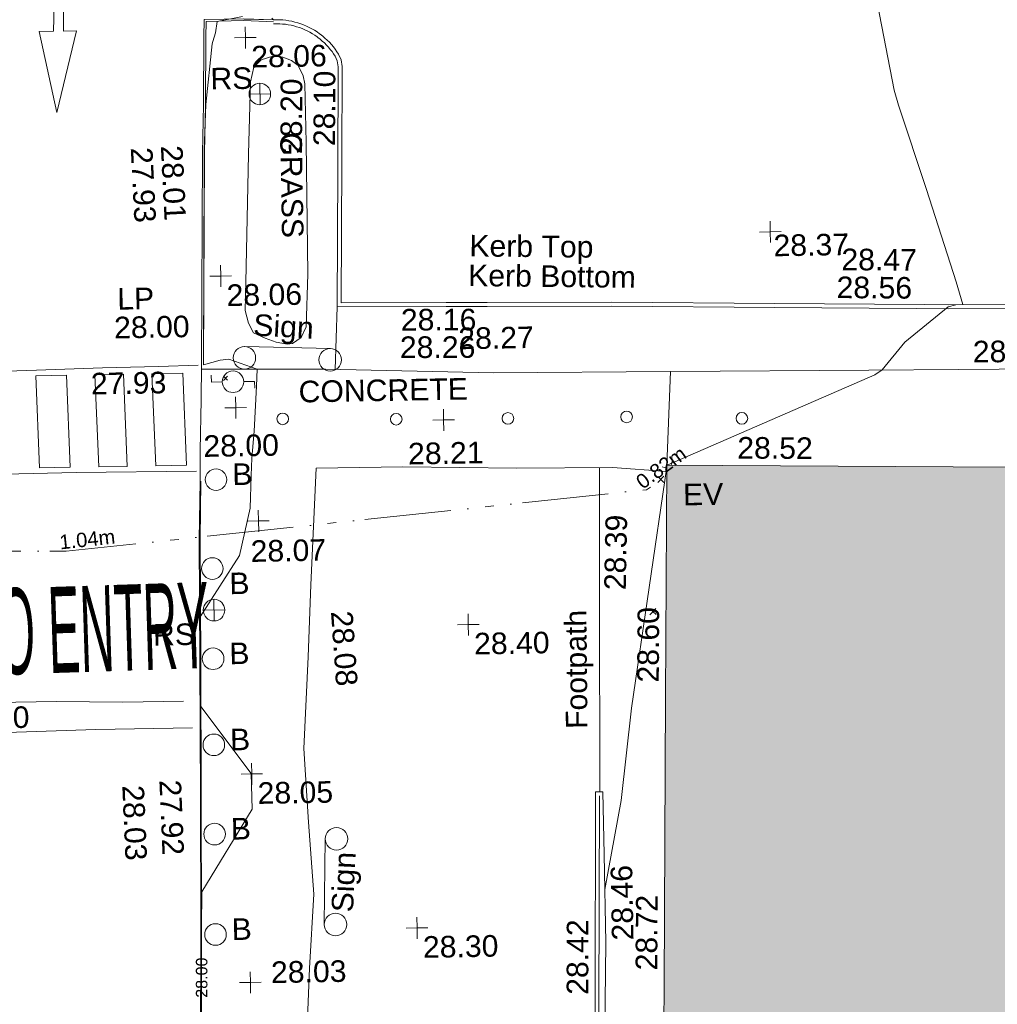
# Model space of a CAD drawing. Header units: millimetres. Extents: x -290717 to 520720, y -88450 to 287762.
# Tile 246 of 256: x -6642 to 10329, y 81288 to 98389. Entities that reach past the tile are written whole.
import ezdxf

# ---------------------------------------------------------------- set-up
doc = ezdxf.new("R2010")
doc.units = ezdxf.units.MM
doc.linetypes.add('IMPORT-UG_EIR_QLB2 _2_', pattern=[2750, 1500, -300, 0, -300, 150, -300, 0, -200])
doc.linetypes.add('IMPORT-UG_ELEC_STREET LIGHTING_QLB2 _2_', pattern=[2700, 1500, -300, 0, -250, 150, -300, 0, -200])
for name, color, linetype, lineweight, true_color in [('00_TOPO_EAVE', 7, 'Continuous', 9, 0x666666), ('00_TOPO_FOOTPATH', 7, 'Continuous', 9, 0xa50000), ('00_TOPO_FORM_LINES', 7, 'Continuous', 9, 0x666666), ('00_TOPO_FURN_BOLLARD', 7, 'Continuous', 9, 0x666666), ('00_TOPO_FURN_LAMP_POST', 7, 'Continuous', 9, 0x666666), ('00_TOPO_FURN_SIGN', 7, 'Continuous', 9, 0x666666), ('00_TOPO_KERB_BOTTOM', 1, 'Continuous', 9, 0xff0000), ('00_TOPO_KERB_TOP', 7, 'Continuous', 9, 0xa500a5), ('00_TOPO_LEVEL_SPOT', 7, 'Continuous', 9, 0x666666), ('00_TOPO_ROAD_MARKING_ARROWS', 7, 'Continuous', 9, 0x999999), ('00_TOPO_ROAD_MARKING_WHITE_CONTINUOUS', 7, 'Continuous', 9, 0x999999), ('00_TOPO_ROAD_MARKING_WHITE_DASH', 7, 'Continuous', 9, 0x999999), ('00_UAV_BUILDING_OUTLINE', 5, 'Continuous', 9, 0x0000ff), ('00_UAV_EAVE', 7, 'Continuous', 9, 0x666666), ('00_UAV_FENCE_2D', 7, 'Continuous', 9, 0x264c2f), ('00_UAV_FOOTPATH', 7, 'Continuous', 9, 0xa50000), ('00_UAV_FORM_LINES', 7, 'Continuous', 9, 0x666666), ('00_UAV_KERB_BOTTOM', 1, 'Continuous', 9, 0xff0000), ('00_UAV_KERB_TOP', 7, 'Continuous', 9, 0xa500a5), ('00_UAV_LEVEL_SPOT', 7, 'Continuous', 9, 0x666666), ('00_UAV_WALL', 7, 'Continuous', 9, 0x7c00a5), ('01_DTM_CONTOUR_MNR', 7, 'Continuous', 9, 0xa5a552), ('01_DTM_CONTOUR_MNR_LABELS', 7, 'Continuous', 9, 0xa5a552), ('12333-PUM-2D-U-0001-C01 - Rev2_REVIT IMPORT_dwg', 7, 'Continuous', 9, 0x767676), ('A_RHA_Line', 7, 'Continuous', 9, 0x00a600), ('PUM-EIRCOMM-NOTES', 6, 'Continuous', 9, 0xff00ff), ('PUM-EIRCOMM-QLB2', 6, 'IMPORT-UG_EIR_QLB2 _2_', 9, 0xff00ff)]:
    doc.layers.add(name, color=color, linetype=linetype, lineweight=lineweight, true_color=true_color)
for name, color, linetype, lineweight in [('00_TOPO_PEDASTRIAN', 7, 'Continuous', 9), ('00_TOPO_ROAD_EDGE', 7, 'Continuous', 9), ('00_TOPO_ROAD_TEXT', 7, 'Continuous', 9), ('00_TOPO_SURVEY_TEXT', 7, 'Continuous', 9), ('00_UAV_SURFACE', 7, 'Continuous', 9), ('A_RHA_Detail', 7, 'Continuous', 9), ('GEN-TEXT', 7, 'Continuous', 9)]:
    doc.layers.add(name, color=color, linetype=linetype, lineweight=lineweight)
doc.styles.add('Arial_1', font='arial.ttf', dxfattribs={"height": 250})
doc.styles.add('Swis721 Lt BT_1', font='swissl.ttf', dxfattribs={"height": 200})
doc.styles.add('Swis721 Lt BT_2', font='swissl.ttf', dxfattribs={"height": 375})
doc.styles.add('Swis721 Lt BT_27', font='swissl.ttf', dxfattribs={"width": 0.395192, "height": 1494.853668})

# ---------------------------------------------------------------- blocks, each defined once
blk = doc.blocks.new('12333-PUM-2D-U-0001-C01 - Rev2_REVIT IMPORT_dwg_MSL_Bollard_2-2077182-Site Location Plan Existing')
at = {"layer": '00_TOPO_FURN_BOLLARD', "color": 254, "true_color": 0xcccccc}
blk.add_circle((0, 0), 62.5, dxfattribs=at)
blk = doc.blocks.new('12333-PUM-2D-U-0001-C01 - Rev2_REVIT IMPORT_dwg_GROUND_LAMP-2077185-Site Location Plan Existing')
at = {"layer": '00_TOPO_FORM_LINES', "color": 254, "true_color": 0xcccccc}
blk.add_circle((0, 0), 337, dxfattribs=at)
blk = doc.blocks.new('12333-PUM-2D-U-0001-C01 - Rev2_REVIT IMPORT_dwg_MSL_RoadSign_SYM-2077193-Site Location Plan Existing')
at = {"layer": '00_TOPO_FURN_SIGN', "color": 254, "true_color": 0xcccccc}
for p, q in [((0, -500), (0, 500)), ((-500, 0), (500, 0))]:
    blk.add_line(p, q, dxfattribs=at)
blk.add_circle((0, 0), 500, dxfattribs=at)
blk = doc.blocks.new('12333-PUM-2D-U-0001-C01 - Rev2_REVIT IMPORT_dwg_MSL_Sign_SYM-2077194-Site Location Plan Existing')
at = {"layer": '00_TOPO_FURN_SIGN', "color": 254, "true_color": 0xcccccc}
blk.add_line((1862, 0), (-1862, 0), dxfattribs=at)
for centre in [(-1862, -489), (1862, -489)]:
    blk.add_circle(centre, 489, dxfattribs=at)
blk = doc.blocks.new('12333-PUM-2D-U-0001-C01 - Rev2_REVIT IMPORT_dwg_MSL_Lamp_Post_SYM-2077199-Site Location Plan Existing')
at = {"layer": '00_TOPO_FURN_LAMP_POST', "color": 254, "true_color": 0xcccccc, "flags": 128}
for points in [[(-500, 0), (-1000, 0), (-1000, 317)], [(500, 0), (1000, 0), (1000, -317)]]:
    blk.add_lwpolyline(points, dxfattribs=at)
at = {"layer": '00_TOPO_FURN_LAMP_POST', "color": 254, "true_color": 0xcccccc}
blk.add_circle((0, 0), 500, dxfattribs=at)
blk = doc.blocks.new('12333-PUM-2D-U-0001-C01 - Rev2_REVIT IMPORT_dwg_MM-2077200-Site Location Plan Existing')
at = {"layer": '00_TOPO_LEVEL_SPOT', "color": 254, "true_color": 0xcccccc, "flags": 128}
for points in [[(500, 0), (0, 0), (0, 500)], [(0, -500), (0, 0), (-500, 0)]]:
    blk.add_lwpolyline(points, dxfattribs=at)
blk = doc.blocks.new('12333-PUM-2D-U-0001-C01 - Rev2_REVIT IMPORT_dwg_MSL_Eaves_SYM_1-V91-Site Location Plan Existing')
at = {"layer": '00_TOPO_EAVE', "color": 254, "true_color": 0xcccccc}
for p, q in [((-135, 44), (-357, 116)), ((59, 182), (116, 357))]:
    blk.add_line(p, q, dxfattribs=at)
blk = doc.blocks.new('12333-PUM-2D-U-0001-C01 - Rev2_REVIT IMPORT_dwg_UAV-2077255-Site Location Plan Existing')
at = {"layer": '00_UAV_LEVEL_SPOT', "color": 254, "true_color": 0xcccccc, "flags": 128}
for points in [[(500, 0), (0, 0), (0, 500)], [(0, -500), (0, 0), (-500, 0)]]:
    blk.add_lwpolyline(points, dxfattribs=at)
blk = doc.blocks.new('12333-PUM-2D-U-0001-C01 - Rev2_REVIT IMPORT_dwg_MGS62954_T2_Galway_ITM_3d_Rev1-2077680-Site Location Plan Existing')
at = {"layer": '00_TOPO_FOOTPATH', "color": 254, "true_color": 0xcccccc, "flags": 128}
for points in [[(533900087, 725647790), (533902237, 725647751), (533905154, 725647633), (533908228, 725647607)], [(533901556, 725613180), (533901433, 725616394), (533901383, 725618495), (533901473, 725620370), (533901470, 725622074), (533901498, 725623911), (533901501, 725626022), (533901598, 725627731), (533901630, 725630589), (533901707, 725633055), (533901672, 725635454), (533901780, 725637352), (533901874, 725638637), (533901805, 725639891), (533901749, 725641168), (533901851, 725642760), (533901920, 725644007), (533902048, 725646036), (533903548, 725646031), (533905530, 725645976), (533907190, 725645954), (533908133, 725645870)]]:
    blk.add_lwpolyline(points, dxfattribs=at)
at = {"layer": '00_TOPO_KERB_BOTTOM', "color": 254, "true_color": 0xcccccc, "flags": 128}
for points in [[(533900089, 725647865), (533900171, 725651544), (533900203, 725652378), (533900228, 725653554), (533900238, 725653858), (533900926, 725653860), (533901440, 725653833)], [(533903035, 725612986), (533902310, 725613022), (533901747, 725613116), (533901335, 725613204), (533900924, 725613407), (533900523, 725613694), (533900289, 725613946), (533899948, 725614456), (533899808, 725614741), (533899567, 725615608), (533899550, 725616221), (533899584, 725618379), (533899607, 725620240), (533899648, 725622790), (533899695, 725625434), (533899745, 725627980), (533899798, 725631306), (533899841, 725633517), (533899863, 725635930), (533899902, 725638098), (533899937, 725640345), (533899970, 725642715), (533899996, 725644839), (533900027, 725645842)]]:
    blk.add_lwpolyline(points, dxfattribs=at)
at = {"layer": '00_TOPO_KERB_TOP', "color": 254, "true_color": 0xcccccc, "flags": 128}
for points in [[(533900121, 725647862), (533900203, 725651543), (533900235, 725652377), (533900261, 725653553), (533900270, 725653825), (533900925, 725653827), (533901438, 725653800)], [(533903036, 725613005), (533902319, 725613049), (533901743, 725613140), (533901333, 725613228), (533900926, 725613428), (533900530, 725613713), (533900298, 725613962), (533899960, 725614469), (533899821, 725614750), (533899581, 725615613), (533899565, 725616222), (533899599, 725618379), (533899621, 725620240), (533899663, 725622790), (533899710, 725625435), (533899760, 725627981), (533899812, 725631306), (533899856, 725633517), (533899878, 725635930), (533899916, 725638099), (533899952, 725640346), (533899985, 725642715), (533900011, 725644840), (533900042, 725645842)]]:
    blk.add_lwpolyline(points, dxfattribs=at)
at = {"layer": '00_TOPO_PEDASTRIAN', "color": 254, "true_color": 0xcccccc}
for p, q in [((533897738, 725647723), (533897205, 725647723)), ((533897243, 725646123), (533897205, 725647723)), ((533897738, 725647723), (533897777, 725646123)), ((533898272, 725646123), (533898234, 725647723)), ((533898234, 725647723), (533898729, 725647723)), ((533898729, 725647723), (533898767, 725646123)), ((533899262, 725646123), (533899224, 725647723)), ((533899224, 725647723), (533899758, 725647723)), ((533899758, 725647723), (533899796, 725646123)), ((533897777, 725646123), (533897243, 725646123)), ((533898272, 725646123), (533898767, 725646123)), ((533899262, 725646123), (533899796, 725646123))]:
    blk.add_line(p, q, dxfattribs=at)
at = {"layer": '00_TOPO_ROAD_EDGE', "color": 254, "true_color": 0xcccccc, "flags": 128}
blk.add_lwpolyline([(533900089, 725647865), (533900072, 725647258), (533900039, 725646377), (533900027, 725645842)], dxfattribs=at)
at = {"layer": '00_TOPO_ROAD_MARKING_ARROWS', "color": 254, "true_color": 0xcccccc, "flags": 128}
blk.add_lwpolyline([(533897620, 725653700), (533897370, 725653700), (533897650, 725652290), (533898020, 725653700), (533897790, 725653700), (533897810, 725654630), (533897840, 725655870), (533897680, 725655870), (533897680, 725655050)], close=True, dxfattribs=at)
at = {"layer": '00_TOPO_ROAD_MARKING_WHITE_CONTINUOUS', "color": 254, "true_color": 0xcccccc, "flags": 128}
for points in [[(533900030, 725647860), (533899340, 725647850), (533898370, 725647840), (533897220, 725647820), (533896030, 725647800), (533895120, 725647770)], [(533899970, 725646020), (533897880, 725646030), (533895880, 725646020), (533894940, 725646030)], [(533899820, 725641560), (533898140, 725641560), (533896590, 725641540), (533894200, 725641540), (533892850, 725641550)]]:
    blk.add_lwpolyline(points, dxfattribs=at)
at = {"layer": '00_TOPO_ROAD_MARKING_WHITE_DASH', "color": 254, "true_color": 0xcccccc, "flags": 128}
blk.add_lwpolyline([(533893730, 725642100), (533894990, 725642090), (533896410, 725642060), (533897460, 725642060), (533898620, 725642030), (533899670, 725642030)], dxfattribs=at)
at = {"layer": '00_UAV_FENCE_2D', "color": 254, "true_color": 0xcccccc, "flags": 128}
blk.add_lwpolyline([(533906863, 725640260), (533906789, 725636590), (533906719, 725633599), (533906641, 725631389), (533908255, 725631323), (533909559, 725631293), (533911233, 725631198)], dxfattribs=at)
at = {"layer": '00_UAV_FOOTPATH', "color": 254, "true_color": 0xcccccc, "flags": 128}
for points in [[(533908228, 725647607), (533911671, 725647569), (533913226, 725647554), (533915345, 725647532), (533918221, 725647462), (533919013, 725647442), (533922943, 725647368), (533923219, 725647363), (533925763, 725647316), (533926486, 725647290)], [(533906869, 725640330), (533906925, 725643686), (533906954, 725645329), (533906965, 725645957)]]:
    blk.add_lwpolyline(points, dxfattribs=at)
at = {"layer": '00_UAV_FORM_LINES', "color": 254, "true_color": 0xcccccc}
blk.add_line((533902460, 725648832), (533902405, 725647744), dxfattribs=at)
at = {"layer": '00_UAV_FORM_LINES', "color": 254, "true_color": 0xcccccc, "flags": 128}
blk.add_lwpolyline([(533901970, 725651694), (533901962, 725649403), (533901914, 725648489), (533901825, 725648310), (533901675, 725648205), (533901588, 725648196), (533901388, 725648232), (533901201, 725648309), (533901002, 725648402), (533900913, 725648571), (533900860, 725648791), (533900881, 725649277), (533900966, 725651510), (533901021, 725652763), (533901086, 725653016), (533901217, 725653139), (533901418, 725653201), (533901592, 725653183), (533901739, 725653119), (533901853, 725653032), (533901940, 725652849), (533901963, 725652711)], close=True, dxfattribs=at)
at = {"layer": '00_UAV_KERB_BOTTOM', "color": 254, "true_color": 0xcccccc, "flags": 128}
for points in [[(533910058, 725648756), (533907231, 725648829), (533905063, 725648860), (533904354, 725648870), (533902532, 725648900), (533902586, 725651367), (533902621, 725653000), (533902604, 725653119), (533902561, 725653214), (533902533, 725653259), (533902504, 725653303), (533902472, 725653345), (533902439, 725653386), (533902404, 725653426), (533902367, 725653464), (533902329, 725653501), (533902290, 725653536), (533902249, 725653569), (533902236, 725653578), (533902193, 725653609), (533902149, 725653639), (533902104, 725653666), (533902058, 725653691), (533902010, 725653715), (533901962, 725653736), (533901913, 725653755), (533901863, 725653773), (533901812, 725653788), (533901761, 725653801), (533901709, 725653812), (533901657, 725653820), (533901605, 725653827), (533901552, 725653831), (533901499, 725653833), (533901446, 725653833), (533901440, 725653833)], [(533926486, 725647290), (533926508, 725648425), (533922644, 725648476), (533922471, 725648478), (533919039, 725648572), (533917648, 725648602), (533915800, 725648641), (533913066, 725648680), (533912652, 725648691), (533910058, 725648756)]]:
    blk.add_lwpolyline(points, dxfattribs=at)
at = {"layer": '00_UAV_KERB_TOP', "color": 254, "true_color": 0xcccccc, "flags": 128}
for points in [[(533910056, 725648686), (533907230, 725648759), (533905061, 725648790), (533904353, 725648800), (533902460, 725648832), (533902513, 725651229), (533902551, 725652995), (533902536, 725653099), (533902499, 725653181), (533902475, 725653221), (533902447, 725653262), (533902417, 725653302), (533902385, 725653341), (533902352, 725653379), (533902318, 725653415), (533902282, 725653449), (533902244, 725653482), (533902205, 725653514), (533902194, 725653522), (533902153, 725653552), (533902112, 725653579), (533902069, 725653605), (533902025, 725653629), (533901980, 725653651), (533901935, 725653671), (533901888, 725653690), (533901841, 725653706), (533901793, 725653720), (533901745, 725653733), (533901696, 725653743), (533901647, 725653751), (533901597, 725653757), (533901548, 725653761), (533901498, 725653763), (533901447, 725653763), (533901441, 725653763)], [(533926416, 725647293), (533926437, 725648356), (533922501, 725648408), (533922470, 725648408), (533919037, 725648502), (533917505, 725648535), (533915799, 725648571), (533913065, 725648610), (533912509, 725648625), (533910056, 725648686)]]:
    blk.add_lwpolyline(points, dxfattribs=at)
at = {"layer": '00_UAV_SURFACE', "color": 254, "true_color": 0xcccccc}
blk.add_line((533908135, 725645981), (533908228, 725647607), dxfattribs=at)
at = {"layer": '00_UAV_WALL', "color": 254, "true_color": 0xcccccc, "flags": 128}
blk.add_lwpolyline([(533911330, 725631145), (533908265, 725631240), (533906575, 725631318), (533906582, 725631555), (533906704, 725635469), (533906725, 725636553), (533906798, 725640331), (533906924, 725640329), (533906926, 725639236), (533906928, 725637711), (533906842, 725634650), (533906832, 725634247), (533906794, 725632758), (533906711, 725631453), (533908363, 725631395), (533908908, 725631384), (533909623, 725631368), (533911315, 725631301)], dxfattribs=at)
at = {"layer": '01_DTM_CONTOUR_MNR', "color": 254, "true_color": 0xcccccc, "flags": 128}
for points in [[(533899890, 725636470), (533899902, 725637221), (533899917, 725638100), (533899930, 725638710), (533900830, 725640131), (533900825, 725640751), (533899970, 725641930), (533899981, 725642720), (533899990, 725643490), (533900686, 725644543), (533900890, 725645361), (533900913, 725645927), (533900932, 725646229), (533900982, 725646698), (533901035, 725647478), (533901050, 725647770), (533900565, 725647951), (533900413, 725647941), (533900120, 725647860), (533900193, 725651311), (533900197, 725651540), (533900200, 725651593), (533900240, 725652380), (533900372, 725653434), (533900381, 725653473), (533900432, 725653622), (533900460, 725653820), (533900904, 725653897)], [(533900930, 725653853), (533901440, 725653830), (533901412, 725653861)], [(533908142, 725645981), (533911772, 725647484), (533911900, 725647570), (533912303, 725648043), (533913065, 725648642), (533913197, 725648675), (533913320, 725648680), (533913214, 725649075), (533912727, 725650686), (533912264, 725652163), (533912194, 725652420), (533911930, 725653920)], [(533906927, 725638630), (533906930, 725638630), (533907242, 725640168), (533907446, 725641771), (533908135, 725645948)]]:
    blk.add_lwpolyline(points, dxfattribs=at)
for name, p, xscale, yscale, zscale in [('12333-PUM-2D-U-0001-C01 - Rev2_REVIT IMPORT_dwg_MM-2077200-Site Location Plan Existing', (533900949, 725653533), 0.375, 0.375, 0.375), ('12333-PUM-2D-U-0001-C01 - Rev2_REVIT IMPORT_dwg_MSL_RoadSign_SYM-2077193-Site Location Plan Existing', (533901182, 725652549), 0.375, 0.375, 0.375), ('12333-PUM-2D-U-0001-C01 - Rev2_REVIT IMPORT_dwg_UAV-2077255-Site Location Plan Existing', (533910000, 725650000), 0.375, 0.375, 0.375), ('12333-PUM-2D-U-0001-C01 - Rev2_REVIT IMPORT_dwg_MM-2077200-Site Location Plan Existing', (533900448, 725649398), 0.375, 0.375, 0.375), ('12333-PUM-2D-U-0001-C01 - Rev2_REVIT IMPORT_dwg_MSL_Lamp_Post_SYM-2077199-Site Location Plan Existing', (533900629, 725647560), 0.375, 0.375, 0.375), ('12333-PUM-2D-U-0001-C01 - Rev2_REVIT IMPORT_dwg_MM-2077200-Site Location Plan Existing', (533900669, 725647107), 0.375, 0.375, 0.375), ('12333-PUM-2D-U-0001-C01 - Rev2_REVIT IMPORT_dwg_GROUND_LAMP-2077185-Site Location Plan Existing', (533901480, 725646900), 0.2999999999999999, 0.2999999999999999, 0.2999999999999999), ('12333-PUM-2D-U-0001-C01 - Rev2_REVIT IMPORT_dwg_GROUND_LAMP-2077185-Site Location Plan Existing', (533903450, 725646860), 0.2999999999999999, 0.2999999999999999, 0.2999999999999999), ('12333-PUM-2D-U-0001-C01 - Rev2_REVIT IMPORT_dwg_MM-2077200-Site Location Plan Existing', (533904273, 725646832), 0.375, 0.375, 0.375), ('12333-PUM-2D-U-0001-C01 - Rev2_REVIT IMPORT_dwg_GROUND_LAMP-2077185-Site Location Plan Existing', (533905390, 725646840), 0.2999999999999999, 0.2999999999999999, 0.2999999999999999), ('12333-PUM-2D-U-0001-C01 - Rev2_REVIT IMPORT_dwg_GROUND_LAMP-2077185-Site Location Plan Existing', (533907450, 725646830), 0.2999999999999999, 0.2999999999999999, 0.2999999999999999), ('12333-PUM-2D-U-0001-C01 - Rev2_REVIT IMPORT_dwg_GROUND_LAMP-2077185-Site Location Plan Existing', (533909450, 725646770), 0.2999999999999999, 0.2999999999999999, 0.2999999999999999), ('12333-PUM-2D-U-0001-C01 - Rev2_REVIT IMPORT_dwg_MSL_Bollard_2-2077182-Site Location Plan Existing', (533900304, 725645865), 3, 3, 3), ('12333-PUM-2D-U-0001-C01 - Rev2_REVIT IMPORT_dwg_MSL_Eaves_SYM_1-V91-Site Location Plan Existing', (533908185, 725645911), 0.375, 0.375, 0.375), ('12333-PUM-2D-U-0001-C01 - Rev2_REVIT IMPORT_dwg_MM-2077200-Site Location Plan Existing', (533901029, 725645135), 0.375, 0.375, 0.375), ('12333-PUM-2D-U-0001-C01 - Rev2_REVIT IMPORT_dwg_MSL_Bollard_2-2077182-Site Location Plan Existing', (533900213, 725644322), 3, 3, 3), ('12333-PUM-2D-U-0001-C01 - Rev2_REVIT IMPORT_dwg_MSL_RoadSign_SYM-2077193-Site Location Plan Existing', (533900230, 725643600), 0.375, 0.375, 0.375), ('12333-PUM-2D-U-0001-C01 - Rev2_REVIT IMPORT_dwg_MM-2077200-Site Location Plan Existing', (533904639, 725643272), 0.375, 0.375, 0.375), ('12333-PUM-2D-U-0001-C01 - Rev2_REVIT IMPORT_dwg_MSL_Bollard_2-2077182-Site Location Plan Existing', (533900199, 725642756), 3, 3, 3), ('12333-PUM-2D-U-0001-C01 - Rev2_REVIT IMPORT_dwg_MSL_Bollard_2-2077182-Site Location Plan Existing', (533900186, 725641260), 3, 3, 3), ('12333-PUM-2D-U-0001-C01 - Rev2_REVIT IMPORT_dwg_MM-2077200-Site Location Plan Existing', (533900836, 725640743), 0.375, 0.375, 0.375), ('12333-PUM-2D-U-0001-C01 - Rev2_REVIT IMPORT_dwg_MSL_Bollard_2-2077182-Site Location Plan Existing', (533900172, 725639710), 3, 3, 3), ('12333-PUM-2D-U-0001-C01 - Rev2_REVIT IMPORT_dwg_MM-2077200-Site Location Plan Existing', (533903658, 725638020), 0.375, 0.375, 0.375), ('12333-PUM-2D-U-0001-C01 - Rev2_REVIT IMPORT_dwg_MSL_Bollard_2-2077182-Site Location Plan Existing', (533900157, 725637966), 3, 3, 3), ('12333-PUM-2D-U-0001-C01 - Rev2_REVIT IMPORT_dwg_MM-2077200-Site Location Plan Existing', (533900749, 725637123), 0.375, 0.375, 0.375)]:
    blk.add_blockref(name, p, dxfattribs=dict(xscale=xscale, yscale=yscale, zscale=zscale))
at = {"xscale": 0.4, "yscale": 0.4, "zscale": 0.4}
for p, rotation in [((533901586, 725648137), 357.5847714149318), ((533902068, 725638853), 88.33288448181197)]:
    blk.add_blockref('12333-PUM-2D-U-0001-C01 - Rev2_REVIT IMPORT_dwg_MSL_Sign_SYM-2077194-Site Location Plan Existing', p, dxfattribs=dict(at, rotation=rotation))
at = {"layer": '00_TOPO_FOOTPATH', "color": 251, "true_color": 0x666666, "insert": (533904552, 725648430), "char_height": 375, "width": 1495.9, "attachment_point": 1, "line_spacing_factor": 1.005062, "style": 'Swis721 Lt BT_2'}
blk.add_mtext('28.27', dxfattribs=at)
at = {"layer": '00_TOPO_FOOTPATH', "color": 251, "true_color": 0x666666, "insert": (533902633, 725643559), "char_height": 375, "width": 1495.9, "attachment_point": 1, "rotation": 273.0606, "line_spacing_factor": 1.005062, "style": 'Swis721 Lt BT_2'}
blk.add_mtext('28.08', dxfattribs=at)
at = {"layer": '00_TOPO_FURN_BOLLARD', "char_height": 375, "width": 398.91, "attachment_point": 1, "line_spacing_factor": 1.005062, "style": 'Swis721 Lt BT_2'}
for insert in [(533900587, 725646140), (533900504, 725644246), (533900482, 725643030), (533900468, 725641534), (533900455, 725639984), (533900439, 725638240)]:
    blk.add_mtext('B', dxfattribs=dict(at, insert=insert))
at = {"layer": '00_TOPO_FURN_LAMP_POST', "char_height": 375, "attachment_point": 1, "line_spacing_factor": 1.005062, "style": 'Swis721 Lt BT_2'}
for s, insert, width in [('LP', (533898644, 725649221), 707.59), ('28.00', (533898581, 725648723), 1495.9)]:
    blk.add_mtext(s, dxfattribs=dict(at, insert=insert, width=width))
at = {"layer": '00_TOPO_FURN_SIGN', "char_height": 375, "width": 783.57, "attachment_point": 1, "line_spacing_factor": 1.005062, "style": 'Swis721 Lt BT_2'}
for insert in [(533900328, 725653016), (533899163, 725643377)]:
    blk.add_mtext('RS', dxfattribs=dict(at, insert=insert))
at = {"layer": '00_TOPO_FURN_SIGN', "char_height": 375, "width": 1206.22, "attachment_point": 1, "line_spacing_factor": 1.005062, "style": 'Swis721 Lt BT_2'}
for insert, rotation in [((533901015, 725648731), 355.8176), ((533902176, 725638328), 86.4215)]:
    blk.add_mtext('Sign', dxfattribs=dict(at, insert=insert, rotation=rotation))
at = {"layer": '00_TOPO_KERB_BOTTOM', "color": 251, "true_color": 0x666666, "char_height": 375, "width": 1495.9, "attachment_point": 1, "line_spacing_factor": 1.005062, "style": 'Swis721 Lt BT_2'}
for s, insert, rotation in [('27.93', (533899299, 725651665), 271.8868), ('27.92', (533899604, 725640672), 271.4511)]:
    blk.add_mtext(s, dxfattribs=dict(at, insert=insert, rotation=rotation))
at = {"layer": '00_TOPO_KERB_TOP', "color": 251, "true_color": 0x666666, "char_height": 375, "width": 1495.9, "attachment_point": 1, "line_spacing_factor": 1.005062, "style": 'Swis721 Lt BT_2'}
for s, insert, rotation in [('28.01', (533899822, 725651689), 271.8868), ('28.03', (533898959, 725640591), 271.4511)]:
    blk.add_mtext(s, dxfattribs=dict(at, insert=insert, rotation=rotation))
at = {"layer": '00_TOPO_LEVEL_SPOT', "char_height": 375, "width": 1495.9, "attachment_point": 1, "line_spacing_factor": 1.005062, "style": 'Swis721 Lt BT_2'}
for s, insert in [('28.06', (533901044, 725653385)), ('28.06', (533900543, 725649251)), ('28.00', (533900095, 725646638)), ('28.21', (533903645, 725646444)), ('28.07', (533900883, 725644800)), ('28.40', (533904734, 725643125)), ('28.05', (533900931, 725640596)), ('28.30', (533903754, 725637873)), ('28.03', (533901109, 725637481))]:
    blk.add_mtext(s, dxfattribs=dict(at, insert=insert))
at = {"layer": '00_TOPO_ROAD_EDGE', "color": 251, "true_color": 0x666666, "insert": (533898161, 725647756), "char_height": 375, "width": 1495.9, "attachment_point": 1, "line_spacing_factor": 1.005062, "style": 'Swis721 Lt BT_2'}
blk.add_mtext('27.93', dxfattribs=at)
at = {"layer": '00_TOPO_ROAD_MARKING_WHITE_DASH', "color": 251, "true_color": 0x666666, "insert": (533895683, 725641987), "char_height": 375, "width": 1495.9, "attachment_point": 1, "line_spacing_factor": 1.005062, "style": 'Swis721 Lt BT_2'}
blk.add_mtext('27.90', dxfattribs=at)
at = {"layer": '00_TOPO_ROAD_TEXT', "color": 251, "true_color": 0x666666, "insert": (533895224, 725644018), "char_height": 1494.9, "width": 5356.28, "attachment_point": 1, "rotation": 0.865, "line_spacing_factor": 1.005062, "style": 'Swis721 Lt BT_27'}
blk.add_mtext('x;NO ENTRY', dxfattribs=at)
at = {"layer": '00_TOPO_SURVEY_TEXT', "color": 251, "true_color": 0x666666, "insert": (533901898, 725651873), "char_height": 375, "width": 2018.28, "attachment_point": 1, "rotation": 270, "line_spacing_factor": 1.005062, "style": 'Swis721 Lt BT_2'}
blk.add_mtext('GRASS', dxfattribs=at)
at = {"layer": '00_TOPO_SURVEY_TEXT', "color": 251, "true_color": 0x666666, "insert": (533901764, 725647555), "char_height": 375, "width": 3286.24, "attachment_point": 1, "line_spacing_factor": 1.005062, "style": 'Swis721 Lt BT_2'}
blk.add_mtext('CONCRETE', dxfattribs=at)
at = {"layer": '00_UAV_BUILDING_OUTLINE', "color": 251, "true_color": 0x666666, "char_height": 375, "width": 1495.9, "attachment_point": 1, "line_spacing_factor": 1.005062, "style": 'Swis721 Lt BT_2'}
for s, insert, rotation in [('28.52', (533909366, 725646448), 358.6801), ('28.60', (533907553, 725642215), 88.6801), ('28.72', (533907438, 725637218), 88.6801)]:
    blk.add_mtext(s, dxfattribs=dict(at, insert=insert, rotation=rotation))
at = {"layer": '00_UAV_EAVE', "insert": (533908406, 725645651), "char_height": 375, "width": 736.08, "attachment_point": 1, "line_spacing_factor": 1.005062, "style": 'Swis721 Lt BT_2'}
blk.add_mtext('EV', dxfattribs=at)
at = {"layer": '00_UAV_FOOTPATH', "color": 251, "true_color": 0x666666, "char_height": 375, "attachment_point": 1, "line_spacing_factor": 1.005062, "style": 'Swis721 Lt BT_2'}
for s, insert, width, rotation in [('28.55', (533913481, 725648046), 1495.9, 359.423), ('28.39', (533907008, 725643832), 1495.9, 87.9049), ('Footpath', (533906302, 725641428), 2436.18, 89.5924)]:
    blk.add_mtext(s, dxfattribs=dict(at, insert=insert, width=width, rotation=rotation))
at = {"layer": '00_UAV_KERB_BOTTOM', "color": 251, "true_color": 0x666666, "char_height": 375, "attachment_point": 1, "line_spacing_factor": 1.005062, "style": 'Swis721 Lt BT_2'}
for s, insert, width, rotation in [('28.10', (533902096, 725651628), 1495.9, 88.752), ('28.47', (533911231, 725649688), 1495.9, 358.5527), ('Kerb Bottom', (533904748, 725649525), 3414.46, 358.3943), ('28.16', (533903564, 725648773), 1495.9, 359.1467)]:
    blk.add_mtext(s, dxfattribs=dict(at, insert=insert, width=width, rotation=rotation))
at = {"layer": '00_UAV_KERB_TOP', "color": 251, "true_color": 0x666666, "char_height": 375, "attachment_point": 1, "line_spacing_factor": 1.005062, "style": 'Swis721 Lt BT_2'}
for s, insert, width, rotation in [('28.20', (533901520, 725651501), 1495.9, 88.752), ('Kerb Top', (533904778, 725650040), 2493.17, 358.3943), ('28.56', (533911139, 725649205), 1495.9, 358.5527), ('28.26', (533903538, 725648296), 1495.9, 359.1466)]:
    blk.add_mtext(s, dxfattribs=dict(at, insert=insert, width=width, rotation=rotation))
at = {"layer": '00_UAV_LEVEL_SPOT', "insert": (533910052, 725649949), "char_height": 375, "width": 1495.9, "attachment_point": 1, "line_spacing_factor": 1.005062, "style": 'Swis721 Lt BT_2'}
blk.add_mtext('28.37', dxfattribs=at)
at = {"layer": '00_UAV_WALL', "color": 251, "true_color": 0x666666, "char_height": 375, "width": 1495.9, "attachment_point": 1, "line_spacing_factor": 1.005062, "style": 'Swis721 Lt BT_2'}
for s, insert, rotation in [('28.46', (533907037, 725637739), 90.0875), ('28.42', (533906234, 725636813), 88.8844)]:
    blk.add_mtext(s, dxfattribs=dict(at, insert=insert, rotation=rotation))
at = {"layer": '01_DTM_CONTOUR_MNR_LABELS', "color": 251, "true_color": 0x666666, "insert": (533899803, 725637223), "char_height": 200, "width": 797.8, "attachment_point": 2, "rotation": 89.0215, "line_spacing_factor": 1.005062, "style": 'Swis721 Lt BT_1'}
blk.add_mtext('28.00', dxfattribs=at)
blk = doc.blocks.new('12333-PUM-2D-U-0001-C01 - Rev2_REVIT IMPORT_dwg-1620468-Site Location Plan Existing')
at = {"layer": 'GEN-TEXT', "color": 253, "true_color": 0xaaaaaa}
for p, q in [((259384, 31733), (259455, 31804)), ((259455, 31733), (259384, 31804)), ((266893, 29827), (266999, 29933)), ((266999, 29827), (266893, 29933)), ((266716, 27533), (266822, 27639)), ((266822, 27533), (266716, 27639))]:
    blk.add_line(p, q, dxfattribs=at)
at = {"layer": 'PUM-EIRCOMM-QLB2', "color": 211, "true_color": 0xffaaff, "flags": 128}
blk.add_lwpolyline([(157553, 34407), (163407, 34351), (171610, 34258), (180582, 34089), (193319, 33485), (202370, 32910), (211110, 32082), (217866, 31639), (224319, 31220), (230504, 30841), (237874, 30351), (242338, 29723), (244518, 29195), (249032, 28949), (256599, 28812), (266696, 29705), (266946, 29880)], dxfattribs=at)
blk.add_blockref('12333-PUM-2D-U-0001-C01 - Rev2_REVIT IMPORT_dwg_MGS62954_T2_Galway_ITM_3d_Rev1-2077680-Site Location Plan Existing', (-533641080, -725615854))
at = {"layer": 'PUM-EIRCOMM-NOTES', "char_height": 250, "width": 1160.03, "attachment_point": 2, "line_spacing_factor": 0.941778, "style": 'Arial_1'}
for s, insert, rotation in [('0.82m', (266882, 30188), 34.992), ('1.04m', (256960, 29138), 5.0542)]:
    blk.add_mtext(s, dxfattribs=dict(at, insert=insert, rotation=rotation))

msp = doc.modelspace()

# ---------------------------------------------------------------- hatches: boundary and pattern name
at = {"layer": 'A_RHA_Detail', "true_color": 0xc0c0c0}
h = msp.add_hatch(color=9, dxfattribs=at)
h.paths.add_polyline_path([(-80881, -68503), (-80401, -68483), (-80401, -62985), (-24475, -63009), (-24456, -50840), (-36623, -50832), (-36623, -44229), (-50959, -44214), (-50959, -42574), (-54564, -42571), (-54566, -45054), (-92409, -45027), (-92412, -49202), (-100062, -49202), (-100052, -64853), (-86121, -64853), (-86092, -62958), (-84861, -62958), (-84855, -68240), (-80871, -68240)])
h.paths.add_polyline_path([(-137239, -68462), (-132720, -68433), (-132847, -62850), (-130455, -62917), (-130498, -61356), (-117581, -61423), (-117492, -49184), (-125137, -49178), (-125134, -45033), (-163007, -45006), (-163007, -44090), (-163124, -44090), (-163123, -42384), (-166564, -42384), (-166565, -44044), (-193158, -44025), (-193195, -62864), (-137270, -62917), (-137254, -65680)])
h.paths.add_polyline_path([(120311, -32334), (120312, -31611), (133451, -31638), (133469, -19718), (121296, -19692), (121320, -8191), (112277, -8172), (112263, -14811), (78286, -14740), (78293, -8167), (76546, -8163), (69356, -8153), (69354, -9157), (68373, -9155), (68373, -13706), (69334, -13708), (69325, -16250), (66623, -16250), (66620, -17995), (65989, -17995), (65985, -19731), (57152, -19712), (57127, -31560), (70278, -31587), (70278, -32272), (78264, -32285), (78267, -31020), (112336, -31091), (112336, -32318), (119781, -32333)])
h.paths.add_polyline_path([(7504, -1791), (15482, -674), (15484, 148), (56188, 206), (56156, 14338), (18017, 14236), (17968, 34313), (21727, 34324), (21709, 40608), (18010, 40608), (17996, 45484), (9770, 45421), (3966, 45443), (3985, 14177), (1023, 14177), (-277, 14191), (-232, 5977), (-226, 194), (1220, 180), (7478, 143), (7489, -674)])
h.paths.add_polyline_path([(77756, 53), (77730, 1700), (94464, 1660), (94606, 17991), (88810, 18015), (88800, 14437), (69414, 14458), (69377, 100), (70761, 92)])
h.paths.add_polyline_path([(61252, 46454), (105775, 46473), (105768, 61853), (92285, 61853), (92309, 65784), (96107, 65768), (96060, 75209), (101085, 75072), (104988, 74765), (108404, 74364), (112009, 73787), (115645, 73050), (116891, 72762), (120209, 71893), (120865, 71704), (124136, 70670), (127436, 69481), (127820, 69395), (128274, 69332), (128732, 69307), (129190, 69320), (129645, 69372), (130095, 69461), (130535, 69588), (130963, 69751), (131376, 69950), (131771, 70182), (132163, 70461), (132496, 70742), (132821, 71065), (133117, 71414), (133384, 71787), (133617, 72179), (133817, 72591), (133983, 73018), (134112, 73458), (134204, 73907), (134258, 74362), (134273, 74820), (134251, 75277), (134190, 75731), (134091, 76179), (133955, 76617), (133783, 77041), (133576, 77450), (133336, 77840), (133064, 78209), (132762, 78554), (132432, 78872), (132077, 79161), (131698, 79420), (131300, 79646), (131094, 79746), (132146, 83110), (122788, 86283), (121604, 82800), (117096, 83871), (116842, 83526), (116121, 91222), (110238, 91274), (110194, 90435), (104988, 90486), (104973, 94310), (103746, 94310), (103840, 122852), (96365, 122932), (96350, 123952), (104556, 123902), (104607, 120249), (125503, 120134), (125662, 137657), (114480, 137699), (114382, 129150), (104644, 129188), (104578, 126217), (101184, 126159), (101265, 135959), (89967, 135989), (89928, 125824), (93631, 125841), (93581, 122932), (88697, 122905), (88679, 95739), (86378, 95739), (86378, 96178), (83280, 96201), (83274, 95736), (70170, 95733), (70166, 96272), (66675, 96257), (66655, 95756), (65785, 95756), (65888, 117471), (53473, 117488), (53434, 98570), (40649, 98570), (40610, 94406), (38854, 94410), (38849, 89464), (40612, 89518), (40665, 86258), (38372, 86306), (38370, 76901), (50938, 76944), (50923, 74599), (56485, 74589), (56485, 75195), (92465, 75233), (92646, 71767), (89811, 69363), (85313, 69361), (85313, 66907), (75210, 66903), (75210, 63816), (70819, 63816), (70819, 64253), (69457, 64253), (69456, 66902), (61303, 66899), (61305, 63970), (70500, 63970), (70500, 61853), (61246, 61849), (61252, 46455)])
h.paths.add_polyline_path([(-17153, 48569), (-17153, 60770), (-29363, 60775), (-29363, 67399), (-43507, 67405), (-43489, 69093), (-45766, 69109), (-45794, 67405), (-47272, 67404), (-47272, 66455), (-86005, 66469), (-86007, 60522), (-92663, 60522), (-92667, 50184), (-79752, 50180), (-79752, 48591), (-17158, 48569)])
h.paths.add_polyline_path([(-201056, 48629), (-138378, 48635), (-138378, 50133), (-125468, 50134), (-125469, 60566), (-132187, 60566), (-132187, 66533), (-170643, 66806), (-170643, 67739), (-200340, 67489), (-200349, 60828), (-201058, 60828), (-201057, 51102)])
h.paths.add_polyline_path([(-240052, 54769), (-239444, 54811), (-239187, 54842), (-238765, 54941), (-238382, 55122), (-237990, 55355), (-237269, 55936), (-237030, 56229), (-236793, 56569), (-236555, 57004), (-236433, 57267), (-236300, 57753), (-236251, 58017), (-236236, 58516), (-236233, 58988), (-236214, 59823), (-236364, 59821), (-236634, 60698), (-236392, 61432), (-236225, 61435), (-236202, 62638), (-232564, 62639), (-232564, 63049), (-232732, 63049), (-232860, 63458), (-232732, 63914), (-232561, 63914), (-232522, 70598), (-240629, 70599), (-240630, 72351), (-246413, 72347), (-246413, 70616), (-254450, 70619), (-254455, 70754), (-254470, 73192), (-263883, 73268), (-263902, 68261), (-263715, 68260), (-263553, 67820), (-263719, 67392), (-263914, 67392), (-263957, 58634), (-260181, 58611), (-260192, 56354), (-257185, 56339), (-257213, 57093), (-257339, 57093), (-257471, 57532), (-257339, 58062), (-257203, 58064), (-257174, 58599), (-256478, 58575), (-256478, 58789), (-256013, 58912), (-255397, 58781), (-255397, 58596), (-243810, 58586), (-243805, 58352), (-243741, 57885), (-243619, 57422), (-243424, 56944), (-243247, 56608), (-243003, 56250), (-242732, 55933), (-242372, 55603), (-242141, 55425), (-241805, 55217), (-241529, 55077), (-241101, 54917), (-240836, 54841), (-240453, 54789), (-240203, 54777)])
h.paths.add_polyline_path([(40277, 59895), (40329, 69197), (36589, 69218), (36619, 74674), (32264, 74687), (32233, 69156), (11917, 69270), (11967, 78219), (29088, 78123), (29143, 88141), (15719, 88216), (15733, 90590), (4594, 90652), (4525, 78265), (10097, 78234), (10077, 74773), (4548, 74804), (4466, 60107), (19126, 60025), (19140, 62528), (31739, 62457), (31725, 59943), (38370, 59906)])
h.paths.add_polyline_path([(-246083, 72334), (-246083, 72334), (-246208, 72334)])
h.paths.add_polyline_path([(-114575, 112178), (-114575, 112178), (-114707, 115802)])
h.paths.add_polyline_path([(-154700, 101760), (-114382, 101776), (-114382, 106927), (-113756, 106927), (-113758, 111847), (-114432, 111847), (-114432, 112178), (-114575, 112178), (-114579, 121707), (-123057, 121707), (-123069, 156453), (-119381, 156454), (-119381, 160166), (-115501, 160167), (-115503, 166207), (-132412, 166600), (-132412, 166666), (-135275, 166665), (-135275, 166628), (-135911, 166628), (-135911, 166352), (-152521, 166346), (-152518, 159143), (-150699, 159118), (-150756, 122561), (-151059, 122561), (-151061, 121302), (-154138, 121373), (-154138, 121865), (-154704, 121867), (-154689, 119352), (-154746, 119352), (-154746, 118722), (-160794, 118749), (-160794, 119411), (-163852, 119422), (-163855, 118762), (-167569, 118779), (-166635, 124395), (-166844, 124471), (-167569, 124708), (-168028, 124841), (-168631, 124991), (-169238, 125117), (-169850, 125220), (-170466, 125298), (-171089, 125352), (-171704, 125381), (-172325, 125386), (-172782, 125375), (-173402, 125337), (-174019, 125276), (-174634, 125190), (-175245, 125081), (-176047, 124896), (-176665, 124725), (-177045, 124609), (-177632, 124405), (-176665, 118819), (-177559, 118822), (-177662, 125263), (-176365, 126543), (-159462, 126320), (-157058, 128609), (-157061, 136153), (-158639, 137740), (-159352, 137740), (-161634, 140201), (-168728, 140257), (-171035, 137943), (-174184, 137943), (-176460, 140292), (-177342, 140292), (-177342, 140358), (-183429, 140356), (-185922, 137917), (-185922, 131757), (-186907, 131757), (-187725, 130810), (-187724, 127376), (-186481, 126305), (-186479, 122327), (-185176, 121059), (-180304, 121059), (-180304, 118802), (-193555, 118802), (-193555, 133118), (-192594, 133118), (-192594, 134201), (-192225, 134201), (-192226, 136615), (-192595, 136615), (-192595, 137734), (-193589, 137734), (-193589, 147475), (-193163, 147493), (-192607, 147551), (-192360, 147590), (-192200, 147617), (-191883, 147683), (-191569, 147762), (-191020, 147932), (-190951, 147956), (-190648, 148071), (-190350, 148198), (-190057, 148336), (-189770, 148486), (-189375, 148717), (-189133, 148873), (-188868, 149059), (-188610, 149255), (-188355, 149465), (-188080, 149714), (-187885, 149902), (-187538, 150274), (-187446, 150378), (-187241, 150629), (-187046, 150888), (-186862, 151154), (-186546, 151670), (-186524, 151707), (-163675, 151670), (-163688, 148134), (-157304, 148136), (-157304, 155760), (-157557, 155765), (-157556, 166678), (-187009, 166700), (-187013, 162054), (-188707, 162045), (-188706, 155022), (-188738, 154651), (-188799, 154283), (-188857, 154035), (-188966, 153679), (-189103, 153333), (-189266, 152998), (-189455, 152677), (-189645, 152421), (-189917, 152104), (-190213, 151809), (-190531, 151539), (-190869, 151294), (-191225, 151076), (-191598, 150887), (-192093, 150683), (-192485, 150570), (-192904, 150482), (-193187, 150441), (-193594, 150407), (-193595, 151460), (-205369, 151455), (-205354, 113350), (-207187, 113349), (-207184, 105991), (-205313, 105991), (-205311, 101770), (-175489, 101781), (-175489, 110890), (-154703, 110898), (-154701, 103310)])
h.paths.add_polyline_path([(193736, 113048), (208865, 114991), (208976, 114127), (216448, 115086), (216039, 118272), (232649, 120405), (233426, 114352), (240632, 115278), (239855, 121330), (256407, 123456), (257092, 118089), (264572, 119041), (261878, 138525), (259179, 138222), (259197, 137439), (254686, 136897), (255413, 131315), (240853, 129522), (239771, 137919), (240650, 138010), (240062, 142777), (239166, 142685), (237631, 151018), (266173, 154561), (271297, 142612), (276532, 144861), (274942, 148528), (302075, 160135), (300216, 164320), (301528, 164907), (300405, 167478), (299017, 166946), (295627, 174519), (294333, 177537), (287289, 174519), (289428, 169661), (272957, 162557), (271943, 164897), (267016, 162764), (268502, 159357), (265200, 157946), (226856, 153147), (227510, 148852), (228281, 141179), (227302, 141050), (227895, 136433), (228749, 136524), (229602, 128024), (217691, 126494), (217642, 126874), (215139, 126553), (215195, 126113), (215016, 126090), (214841, 127450), (192259, 124549), (193486, 114991)])
h.paths.add_polyline_path([(-78076, 117606), (-78076, 117610), (-78070, 129486), (-74723, 129478), (-74723, 125436), (-48016, 125380), (-47997, 135873), (-61198, 135902), (-74715, 135924), (-74724, 131865), (-78070, 131873), (-78063, 149550), (-58292, 149542), (-58292, 148946), (-37708, 148938), (-37708, 159740), (-44148, 159743), (-44148, 162961), (-49830, 162961), (-49831, 160632), (-78494, 160644), (-78494, 161615), (-78739, 161615), (-78692, 168188), (-90845, 168127), (-90963, 152687), (-89065, 152686), (-89080, 117610), (-78375, 117606)])
h.paths.add_polyline_path([(69255, 129236), (69260, 136168), (86068, 136131), (86009, 164703), (58790, 164724), (58790, 170119), (54460, 170122), (54457, 166153), (47042, 166159), (47041, 164669), (39173, 164675), (39173, 164079), (17015, 164095), (17002, 147267), (12660, 147267), (12654, 139138), (17031, 139135), (17025, 129935), (39191, 129919), (39191, 129258), (69014, 129236)])
h.paths.add_polyline_path([(39266, 139468), (33051, 139484), (33088, 153428), (39278, 153412), (39278, 152830), (43058, 152820), (43025, 140093), (39267, 140093)])
h.paths.add_polyline_path([(1980, 189123), (18699, 189180), (18678, 195254), (24349, 195273), (24335, 199551), (28830, 199566), (28798, 208816), (24335, 208806), (24334, 209113), (16812, 209088), (16807, 208844), (6772, 208809), (6797, 201489), (-8471, 201437), (-8471, 200429), (-11856, 200418), (-11824, 190892), (-7615, 190905), (-7615, 190171), (-4609, 190169), (-4608, 190917), (1973, 190939), (1977, 189837)])
h.paths.add_polyline_path([(-20506, 190640), (-20122, 206347), (-41550, 207015), (-41462, 210450), (-31391, 210152), (-31079, 223863), (-44305, 224231), (-44491, 211866), (-47510, 211943), (-47723, 203659), (-47076, 203635), (-47175, 199532), (-46801, 199520), (-46874, 195479), (-44600, 195425), (-44686, 192243), (-38074, 192136), (-38104, 191127), (-21538, 190669)])
h.paths.add_polyline_path([(16801, 195962), (9657, 196015), (9644, 199514), (11632, 199486), (11632, 203322), (16807, 203391), (16801, 195984)])
h.paths.add_polyline_path([(122085, 200536), (122088, 206386), (125211, 206386), (125211, 206646), (126203, 206646), (126203, 207041), (130401, 206979), (130444, 209883), (126203, 209946), (126203, 214624), (127365, 214624), (127365, 225380), (126160, 225380), (126207, 241475), (119483, 241496), (119479, 246182), (109944, 246175), (109953, 233033), (115001, 233033), (115000, 208653), (112026, 208653), (112024, 200539), (122025, 200536)])
h.paths.add_polyline_path([(30087, 200987), (38031, 201029), (38031, 202923), (38110, 202923), (38067, 208828), (38013, 208828), (38012, 209013), (30045, 208970), (30061, 205986)])
h.paths.add_polyline_path([(195986, 205662), (202897, 206052), (202677, 209946), (195766, 209555)])
h.paths.add_polyline_path([(-91652, 206393), (-79454, 206433), (-79629, 238246), (-68904, 238215), (-68919, 246314), (-68757, 246313), (-68755, 246639), (-79620, 246651), (-79607, 247344), (-82155, 247318), (-82155, 247488), (-91641, 247473), (-91639, 246846), (-131470, 246641), (-131470, 250160), (-142857, 250177), (-142864, 246220), (-165119, 246272), (-165040, 253908), (-178677, 253930), (-178700, 238177), (-138599, 238209), (-138548, 206628), (-126647, 206572), (-126667, 234826), (-124963, 234826), (-124969, 234688), (-91596, 234664), (-91651, 207156)])
h.paths.add_polyline_path([(142124, 209114), (152768, 209127), (152745, 227013), (142101, 226999), (142122, 210583)])
h.paths.add_polyline_path([(168999, 209275), (169027, 226860), (161687, 226877), (161648, 209291), (168847, 209275)])
h.paths.add_polyline_path([(49761, 218477), (49794, 223316), (41274, 223363), (41274, 223291), (32187, 223352), (32202, 225553), (20082, 225635), (20035, 218708), (31566, 218630), (31566, 218599), (49547, 218478)])
h.paths.add_polyline_path([(162362, 234154), (162367, 241590), (135261, 241631), (135249, 234198), (160249, 234157)])
h.paths.add_polyline_path([(176459, 246710), (176516, 252173), (168884, 252253), (168935, 257069), (164355, 257117), (164296, 251512), (164417, 251511), (164368, 246837), (172300, 246753)])

# ---------------------------------------------------------------- linework, layer by layer
at = {"layer": 'A_RHA_Line', "color": 7}
for p, q in [((4594, 90652), (4572, 86624)), ((5564, 90647), (4594, 90652)), ((10562, 90619), (5564, 90647)), ((4572, 86624), (4544, 81625)), ((4544, 81625), (4525, 78265))]:
    msp.add_line(p, q, dxfattribs=at)

# ---------------------------------------------------------------- block references
at = {"layer": '12333-PUM-2D-U-0001-C01 - Rev2_REVIT IMPORT_dwg', "color": 254, "linetype": 'IMPORT-UG_ELEC_STREET LIGHTING_QLB2 _2_', "true_color": 0xffd4d4, "rotation": 0.9999999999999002}
msp.add_blockref('12333-PUM-2D-U-0001-C01 - Rev2_REVIT IMPORT_dwg-1620468-Site Location Plan Existing', (-261895, 55870), dxfattribs=at)

doc.saveas('drawing.dxf')
